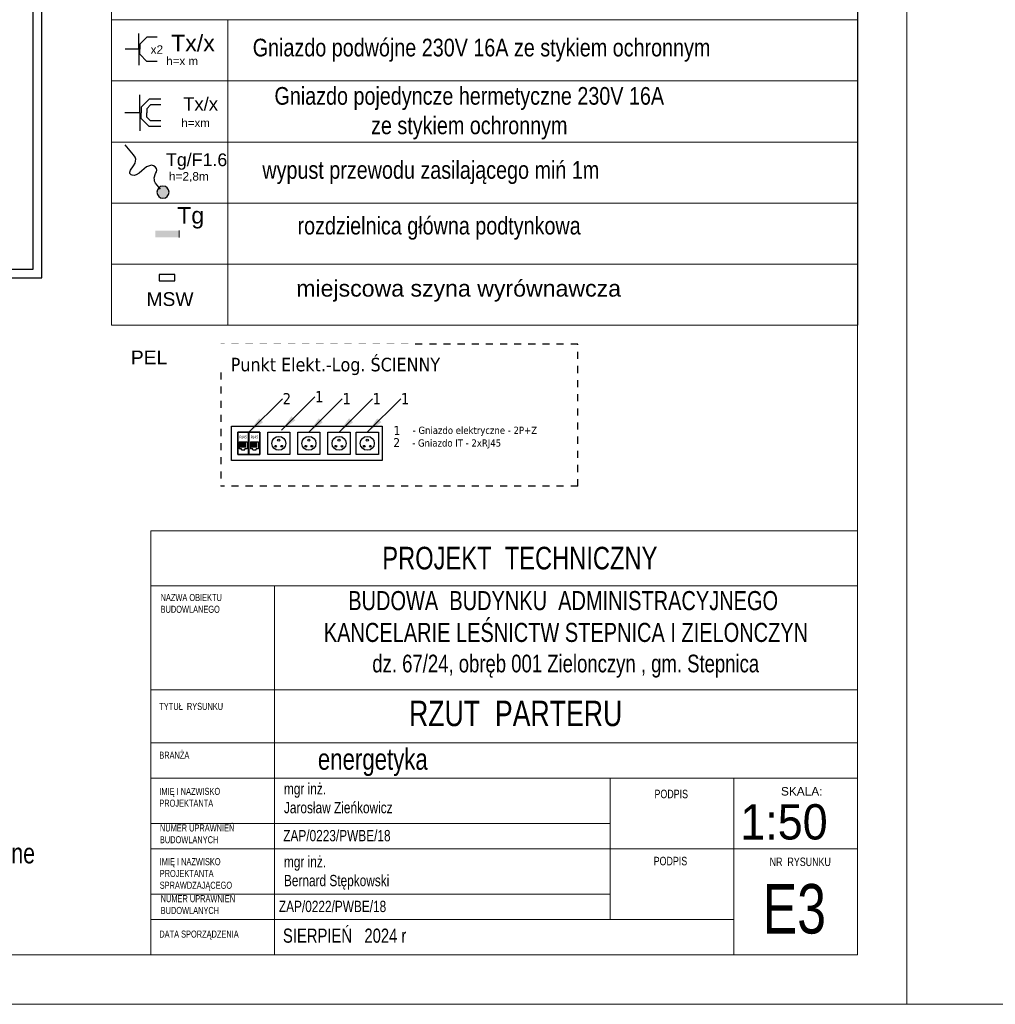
# Model space of a CAD drawing. Header units: inches. Extents: x 65192 to 78842, y -37594 to -36109.
# Tile 50 of 63: x 67715 to 68405, y -37594 to -36897. Entities that reach past the tile are written whole.
import ezdxf
from ezdxf.enums import TextEntityAlignment as Align

# ---------------------------------------------------------------- set-up
doc = ezdxf.new("R2010")
doc.units = ezdxf.units.IN
doc.header["$MEASUREMENT"] = 0
doc.linetypes.add('JIS_02_1.0', pattern=[2, 1, -1])
for name, color, linetype in [('# teletechnika', 102, 'Continuous'), ('---TABELKA -OPISY', 7, 'Continuous'), ('--zest.powiezchni', 7, 'Continuous'), ('E_gniazda', 240, 'Continuous'), ('E_LAMPY', 240, 'Continuous'), ('LIGHT', 6, 'Continuous'), ('p--obrzeże bet.', 252, 'Continuous'), ('podklad', 251, 'Continuous'), ('x_ie_gniazda', 3, 'Continuous')]:
    doc.layers.add(name, color=color, linetype=linetype)
for name, color, linetype, lineweight in [('#_EL_opis', 7, 'Continuous', 20), ('A--tabelka rysunku', 7, 'Continuous', 0), ('E-opisy', 240, 'Continuous', 25), ('gniazdo', 7, 'Continuous', 13), ('IE_opis_tab', 1, 'Continuous', 30), ('instalacja elektryczna', 1, 'Continuous', 20), ('LUXIONA', 140, 'Continuous', 20)]:
    doc.layers.add(name, color=color, linetype=linetype, lineweight=lineweight)
doc.layers.add('AA_KOMINY.W+_Nr_Pióra__152', color=7, linetype='Continuous', lineweight=5, true_color=0x40cfff)
doc.styles.add('1-500', font='arial.ttf', dxfattribs={"width": 0.75, "height": 1.25})
doc.styles.add('Arial', font='arial.ttf', dxfattribs={"width": 0.75})
doc.styles.add('Arial narrow', font='arial.ttf', dxfattribs={"width": 0.75})
doc.styles.add('GENERATED_STYLE_2', font='arial.ttf')
doc.styles.get("Standard").update_dxf_attribs({"font": 'ARIAL.TTF'})
doc.styles.add('STYL-1', font='arial.ttf', dxfattribs={"width": 0.75})
doc.styles.add('tahoma', font='tahoma.ttf')
doc.dimstyles.get("Standard").update_dxf_attribs({"dimtxt": 0.18, "dimasz": 0.18, "dimexe": 0.18, "dimexo": 0.0625, "dimgap": 0.09, "dimtad": 0, "dimtih": 1, "dimtoh": 1, "dimdec": 4, "dimzin": 0, "dimdsep": 46, "dimtxsty": 'Standard', "dimcen": 0.09, "dimadec": 0, "dimazin": 0, "dimtfac": 1, "dimtdec": 4, "dimtofl": 0, "dimtmove": 0, "dimatfit": 3, "dimfxl": 1, "dimtolj": 1, "dimtzin": 0, "dimarcsym": 0})

# ---------------------------------------------------------------- blocks, each defined once
blk = doc.blocks.new('G230')
at = {"layer": 'gniazdo', "lineweight": 30}
blk.add_lwpolyline([(0, 0), (52, 0), (52, -52), (0, -52)], close=True, dxfattribs=at)
at = {"layer": 'gniazdo', "color": 7, "linetype": 'Continuous', "lineweight": 30}
for centre, radius in [((26, -26), 16.5), ((25.9, -18.5), 2.59), ((18.7, -32.8), 2.03), ((33, -32.8), 2.03)]:
    blk.add_circle(centre, radius, dxfattribs=at)
blk = doc.blocks.new('2xRJ45')
at = {"layer": 'gniazdo', "color": 30, "linetype": 'Continuous', "lineweight": 30}
for p, q in [((3.6, -22.7), (3.6, -39)), ((3.6, -22.7), (22.1, -22.7)), ((22.1, -22.7), (22.1, -39)), ((30.3, -22.7), (30.3, -39)), ((30.3, -22.7), (48.8, -22.7)), ((48.8, -22.7), (48.8, -39)), ((9.1, -39), (3.6, -39)), ((9.1, -41.3), (9.1, -39)), ((9.1, -41.3), (16.6, -41.3)), ((16.6, -41.3), (16.6, -39)), ((22.1, -39), (16.6, -39)), ((35.8, -39), (30.3, -39)), ((35.8, -41.3), (35.8, -39)), ((35.8, -41.3), (43.3, -41.3)), ((43.3, -41.3), (43.3, -39)), ((48.8, -39), (43.3, -39))]:
    blk.add_line(p, q, dxfattribs=at)
at = {"layer": 'gniazdo', "color": 5, "lineweight": 30}
for p, q in [((7.3, -35.8), (7.3, -24.8)), ((8.3, -35.8), (8.3, -24.8)), ((9.3, -35.8), (9.3, -24.8)), ((10.3, -35.8), (10.3, -24.8)), ((11.4, -35.8), (11.4, -24.8)), ((12.4, -35.8), (12.4, -24.8)), ((13.4, -35.8), (13.4, -24.8)), ((14.4, -35.8), (14.4, -24.8)), ((15.4, -35.8), (15.4, -24.8)), ((16.4, -35.8), (16.4, -24.8)), ((17.4, -35.8), (17.4, -24.8)), ((18.4, -35.8), (18.4, -24.8)), ((34, -35.8), (34, -24.8)), ((35, -35.8), (35, -24.8)), ((36, -35.8), (36, -24.8)), ((37, -35.8), (37, -24.8)), ((38.1, -35.8), (38.1, -24.8)), ((39.1, -35.8), (39.1, -24.8)), ((40.1, -35.8), (40.1, -24.8)), ((41.1, -35.8), (41.1, -24.8)), ((42.1, -35.8), (42.1, -24.8)), ((43.1, -35.8), (43.1, -24.8)), ((44.1, -35.8), (44.1, -24.8)), ((45.1, -35.8), (45.1, -24.8))]:
    blk.add_line(p, q, dxfattribs=at)
at = {"layer": 'gniazdo', "color": 3, "linetype": 'Continuous', "lineweight": 30}
for points in [[(0, -52), (25.3, -52), (25.3, 0), (0, 0)], [(26.7, -52), (52, -52), (52, 0), (26.7, 0)]]:
    blk.add_lwpolyline(points, close=True, dxfattribs=at)
at = {"layer": 'gniazdo', "lineweight": 30}
blk.add_lwpolyline([(0, 0), (52, 0), (52, -52), (0, -52)], close=True, dxfattribs=at)
at = {"layer": 'gniazdo', "lineweight": 30, "style": 'tahoma'}
for p in [(4.2, -14.2), (30.9, -14.2)]:
    blk.add_text('RJ45', height=6.37, dxfattribs=at).set_placement(p)
blk = doc.blocks.new('SPLINE_10', base_point=(16648.9, -8782.5))
at = {"lineweight": 30, "true_color": 0xf50000}
h = blk.add_hatch(color=1, dxfattribs=at)
h.dxf.hatch_style = 1
h.paths.add_polyline_path([(16574.2, -8575.1, 1), (16553.8, -8575.1, 1)])
at = {"color": 1, "lineweight": 30, "true_color": 0xf50000}
blk.add_circle((16564, -8575.1), 10.2, dxfattribs=at)
at = {"layer": 'AA_KOMINY.W+_Nr_Pióra__152', "color": 1, "lineweight": 30, "true_color": 0xf50000, "flags": 128}
for points in [[(16568.7, -8507.5), (16563.9, -8503.2), (16562.5, -8499.8), (16562.1, -8495.2), (16562.1, -8473.3)], [(16568.6, -8524.7), (16574.3, -8524.7), (16580.1, -8523.8), (16583.2, -8522.5), (16586, -8520), (16586.5, -8518.3), (16586.6, -8515.2), (16585.6, -8513.2), (16582.5, -8511.6), (16574.1, -8509), (16568.7, -8507.5)], [(16553.6, -8542.9), (16550.6, -8541.8), (16548.2, -8540.1), (16547, -8537.4), (16547, -8533.9), (16547.8, -8530.7), (16549.9, -8527.6), (16558.3, -8524.7)], [(16558.3, -8524.7), (16568.6, -8524.7)], [(16564, -8568.5), (16564, -8555.3), (16563, -8551.7), (16561.9, -8549.8), (16559.8, -8547), (16553.6, -8542.9)]]:
    blk.add_lwpolyline(points, dxfattribs=at)
blk = doc.blocks.new('gniazdo-ip')
at = {"layer": 'E_gniazda', "lineweight": 30}
for p, q in [((8098.584, 2764.661), (8098.584, 2764.486)), ((8098.668, 2764.661), (8098.668, 2764.509)), ((8098.914, 2764.661), (8098.914, 2764.509)), ((8098.998, 2764.661), (8098.998, 2764.486)), ((8098.584, 2764.486), (8098.704, 2764.365)), ((8098.668, 2764.509), (8098.727, 2764.45)), ((8098.914, 2764.509), (8098.854, 2764.45)), ((8098.998, 2764.486), (8098.877, 2764.365)), ((8098.791, 2764.348), (8098.521, 2764.348)), ((8098.704, 2764.365), (8098.791, 2764.365)), ((8098.727, 2764.45), (8098.791, 2764.45)), ((8098.854, 2764.45), (8098.791, 2764.45)), ((8098.877, 2764.365), (8098.791, 2764.365)), ((8098.791, 2764.348), (8098.791, 2764.118)), ((8098.791, 2764.348), (8099.061, 2764.348))]:
    blk.add_line(p, q, dxfattribs=at)
at = {"color": 7, "style": 'Arial'}
for tag, p in [('OBWÓD', (8098.758, 2765.219)), ('PRAD', (8098.791, 2764.959))]:
    blk.add_attdef(tag, text='', height=0.188, dxfattribs=at).set_placement(p, align=Align.MIDDLE)
blk.add_attdef('fazy', (8099.331, 2713.791), '', height=0.188, dxfattribs=at)
blk = doc.blocks.new('gn-1f')
at = {"layer": 'E_gniazda', "lineweight": 30}
for p, q in [((5465750.243, 5917242.278), (5465750.243, 5917242.482)), ((5465750.243, 5917242.278), (5465750.003, 5917242.278)), ((5465750.059, 5917242.155), (5465750.167, 5917242.262)), ((5465750.167, 5917242.262), (5465750.243, 5917242.262)), ((5465750.243, 5917242.278), (5465750.483, 5917242.278)), ((5465750.32, 5917242.262), (5465750.243, 5917242.262)), ((5465750.428, 5917242.155), (5465750.32, 5917242.262)), ((5465750.059, 5917242), (5465750.059, 5917242.155)), ((5465750.428, 5917242), (5465750.428, 5917242.155))]:
    blk.add_line(p, q, dxfattribs=at)
at = {"layer": 'E_gniazda', "color": 7, "style": 'Arial'}
blk.add_attdef('fazy', (5465750.613, 5917242.135), '', height=0.125, dxfattribs=at)
for tag, p in [('PRAD', (5465750.237, 5917241.926)), ('OBWÓD', (5465750.207, 5917241.732))]:
    blk.add_attdef(tag, text='', height=0.125, dxfattribs=at).set_placement(p, align=Align.MIDDLE)

msp = doc.modelspace()

# ---------------------------------------------------------------- hatches: boundary and pattern name
at = {"layer": 'instalacja elektryczna', "lineweight": 0}
msp.add_hatch(color=1, dxfattribs=at).paths.add_polyline_path([(67810.48, -37051.35), (67810.48, -37046.6), (67827.48, -37046.6), (67827.48, -37051.35)])
msp.add_hatch(color=1, dxfattribs=at).paths.add_polyline_path([(67810.48, -37051.35), (67810.48, -37046.6), (67827.48, -37046.6), (67827.48, -37051.35)])

# ---------------------------------------------------------------- linework, layer by layer
at = {"layer": '# teletechnika', "color": 5, "linetype": 'JIS_02_1.0', "ltscale": 5}
for p, q in [((68109.4, -37126.9), (67856.83, -37126.9)), ((67856.83, -37126.9), (67856.83, -37227.33)), ((68109.4, -37227.33), (68109.4, -37126.9)), ((68109.4, -37227.33), (67856.83, -37227.33))]:
    msp.add_line(p, q, dxfattribs=at)
at = {"layer": 'A--tabelka rysunku', "linetype": 'Continuous'}
for p, q in [((68307.3, -37258.85), (67807.3, -37258.85)), ((68307.3, -37297.92), (67807.3, -37297.92)), ((67894.8, -37297.92), (67894.8, -37558.85)), ((68307.3, -37371.35), (67807.3, -37371.35)), ((68307.3, -37371.35), (67807.3, -37371.35)), ((68307.3, -37408.85), (67807.3, -37408.85)), ((68307.3, -37433.85), (67807.3, -37433.85)), ((68132.3, -37533.85), (68132.3, -37433.85)), ((68219.8, -37558.85), (68219.8, -37433.85)), ((68132.3, -37465.85), (67807.3, -37465.85)), ((68219.8, -37483.85), (67807.3, -37483.85)), ((68219.8, -37483.85), (68307.3, -37483.85)), ((68132.3, -37515.85), (67807.3, -37515.85)), ((68219.8, -37533.85), (67807.3, -37533.85))]:
    msp.add_line(p, q, dxfattribs=at)
for points in [[(66242.3, -37593.85), (68342.3, -37593.85), (68342.3, -36108.85), (66242.3, -36108.85)], [(66242.3, -37593.85), (68342.3, -37593.85), (68342.3, -36108.85), (66242.3, -36108.85)], [(68342.3, -37593.85), (70442.3, -37593.85), (70442.3, -36108.85), (68342.3, -36108.85)], [(68342.3, -37593.85), (70442.3, -37593.85), (70442.3, -36108.85), (68342.3, -36108.85)], [(66367.3, -37558.85), (68307.3, -37558.85), (68307.3, -36143.85), (66367.3, -36143.85)], [(67807.3, -37558.85), (68307.3, -37558.85), (68307.3, -37258.85), (67807.3, -37258.85)]]:
    msp.add_lwpolyline(points, close=True, dxfattribs=at)
at = {"layer": 'gniazdo', "color": 7, "lineweight": 30}
msp.add_lwpolyline([(67864.49, -37184.98), (67971.03, -37184.98), (67971.03, -37209.13), (67864.49, -37209.13)], close=True, dxfattribs=at)
at = {"layer": 'instalacja elektryczna', "lineweight": 0}
msp.add_line((67827.48, -37046.6), (67827.48, -37051.35), dxfattribs=at)
msp.add_line((67827.48, -37046.6), (67827.48, -37051.35), dxfattribs=at)
at = {"layer": 'LUXIONA', "color": 7}
for p, q in [((68307.52, -37113.52), (68307.3, -36187.05)), ((67779.48, -36810.99), (67779.48, -36940.68)), ((68307.52, -36897.52), (67779.48, -36897.52)), ((67861.79, -36940.59), (67861.79, -36897.39)), ((68307.52, -36940.72), (67779.48, -36940.72)), ((67779.48, -36983.92), (67779.48, -36940.72)), ((67861.79, -36983.79), (67861.79, -36940.59)), ((68307.52, -36983.92), (67779.48, -36983.92)), ((67779.48, -37027.12), (67779.48, -36983.92)), ((67861.79, -37026.99), (67861.79, -36983.79)), ((68307.52, -37027.12), (67779.48, -37027.12)), ((67779.48, -37070.32), (67779.48, -37027.12)), ((67861.79, -37070.19), (67861.79, -37026.99)), ((68307.52, -37070.32), (67779.48, -37070.32)), ((68307.52, -37070.32), (67781.21, -37070.32)), ((68307.52, -37113.52), (67779.48, -37113.52))]:
    msp.add_line(p, q, dxfattribs=at)
at = {"layer": 'p--obrzeże bet.', "linetype": 'Continuous', "ltscale": 35}
for points in [[(67270.74, -37079.95), (67730.14, -37079.95), (67730.14, -36283.55), (66418.14, -36283.55), (66418.14, -37079.95), (66877.54, -37079.95)], [(67264.74, -37073.95), (67724.14, -37073.95), (67724.14, -36289.55), (66424.14, -36289.55), (66424.14, -37073.95), (66883.54, -37073.95)]]:
    msp.add_lwpolyline(points, dxfattribs=at)
at = {"layer": 'x_ie_gniazda', "color": 1, "lineweight": 30}
msp.add_lwpolyline([(67824.34, -37077.68), (67813.22, -37077.68), (67813.22, -37082.22), (67824.34, -37082.22)], close=True, dxfattribs=at)

# ---------------------------------------------------------------- block references
at = {"layer": 'E_gniazda'}
ref = msp.add_blockref('gn-1f', (277438530.5, -256243960.96), dxfattribs=dict(at, xscale=46.875, yscale=46.875, zscale=46.875, rotation=89.99999999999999))
ref.add_attrib('OBWÓD', 'Tx/x', dxfattribs={"layer": '0', "color": 7, "height": 11.719, "style": 'Arial'}).set_placement((67852.58, -36919.76), align=Align.RIGHT)
ref.add_attrib('PRAD', 'h=x m', dxfattribs={"layer": '0', "color": 7, "height": 5.859, "style": 'Arial'}).set_placement((67829.46, -36926.46), align=Align.MIDDLE)
ref = msp.add_blockref('gniazdo-ip', (-61779.17, -416594.11), dxfattribs=dict(at, xscale=-46.875, yscale=46.875, zscale=46.875, rotation=270))
ref.add_attrib('PRAD', 'h=xm', dxfattribs={"layer": '0', "color": 7, "height": 5.859, "style": 'Arial'}).set_placement((67839, -36970.2), align=Align.MIDDLE)
ref.add_attrib('OBWÓD', 'Tx/x', dxfattribs={"layer": '0', "color": 7, "height": 9.375, "style": 'Arial'}).set_placement((67854.88, -36961.7), align=Align.RIGHT)
at = {"layer": 'E_LAMPY', "linetype": 'Continuous', "xscale": -0.4200000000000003, "yscale": 0.4200000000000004, "zscale": 0.4200000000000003, "rotation": 39.62132203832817}
msp.add_blockref('SPLINE_10', (67844, -37109.25), dxfattribs=at)
at = {"layer": 'gniazdo', "color": 7, "lineweight": 30, "xscale": 0.3, "yscale": 0.3, "zscale": 0.3}
for name, p in [('2xRJ45', (67868.76, -37189.25)), ('G230', (67890.06, -37189.25)), ('G230', (67911.36, -37189.25)), ('G230', (67932.66, -37189.25)), ('G230', (67952.69, -37189.25))]:
    msp.add_blockref(name, p, dxfattribs=at)

# ---------------------------------------------------------------- texts
at = {"layer": '#_EL_opis', "style": 'tahoma'}
for s, height, p in [('Punkt Elekt.-Log. ŚCIENNY', 9.5551, (67863.86, -37146.11)), ('- Gniazdo elektryczne - 2P+Z ', 5.0961, (67992.59, -37190.38)), ('- Gniazdo IT - 2xRJ45', 5.0961, (67992.25, -37199.35))]:
    msp.add_text(s, height=height, dxfattribs=at).set_placement(p)
at = {"layer": '#_EL_opis', "linetype": 'ByBlock', "attachment_point": 4, "style": 'tahoma'}
for s, insert, char_height in [('2', (67900.52, -37165.48), 7.96), ('1', (67923.5, -37164.06), 7.96), ('1', (67942.91, -37165.48), 7.96), ('1', (67964.21, -37165.48), 7.96), ('1', (67984.24, -37165.48), 7.96), ('1', (67979.04, -37187.97), 6.37), ('2', (67978.87, -37196.54), 6.37)]:
    msp.add_mtext(s, dxfattribs=dict(at, insert=insert, char_height=char_height))
at = {"layer": '---TABELKA -OPISY', "ltscale": 35, "attachment_point": 2, "style": 'Arial narrow'}
for s, insert, char_height, width in [('{\\fArial|b0|i0|c238|p34;PROJEKT  TECHNICZNY}', (68068.4, -37270.24), 16, 447.7894), ('energetyka', (67964.38, -37412.93), 15, 627.9822)]:
    msp.add_mtext(s, dxfattribs=dict(at, insert=insert, char_height=char_height, width=width))
at = {"layer": '---TABELKA -OPISY', "char_height": 8, "width": 277.1764, "attachment_point": 1}
for s, insert in [('{\\W0.75;mgr inż.\\PJarosław Zieńkowicz}', (67901.51, -37437.38)), ('{\\W0.75;mgr inż.\\PBernard Stępkowski}', (67901.51, -37488.97))]:
    msp.add_mtext(s, dxfattribs=dict(at, insert=insert))
at = {"layer": '---TABELKA -OPISY', "char_height": 8, "attachment_point": 1, "style": 'Arial narrow'}
for s, insert, width in [('\\PZAP/0223/PWBE/18', (67901.01, -37457.21), 277.1764), ('{\\fArial|b0|i0|c238|p34;ZAP/0222/PWBE/18}', (67897.92, -37520.61), 219.8918)]:
    msp.add_mtext(s, dxfattribs=dict(at, insert=insert, width=width))
at = {"layer": '--zest.powiezchni', "width": 0.8}
msp.add_text('wypust przewodu zasilającego miń 1m', height=12.5, dxfattribs=at).set_placement((67886.23, -37003.66), align=Align.MIDDLE_LEFT)
at = {"layer": '--zest.powiezchni', "char_height": 12.5, "attachment_point": 5}
for s, insert, width in [('{\\W0.8;Gniazdo podwójne 230V 16A ze stykiem ochronnym}', (68041.31, -36918.99), 359.0496), ('{\\W0.8;Gniazdo pojedyncze hermetyczne 230V 16A \\Pze stykiem ochronnym}', (68032.62, -36963.59), 509.2817), ('\\W0.8;rozdzielnica główna podtynkowa', (68011.27, -37044.96), 239.3664)]:
    msp.add_mtext(s, dxfattribs=dict(at, insert=insert, width=width))
at = {"layer": 'A--tabelka rysunku', "style": 'Arial narrow'}
msp.add_text('SKALA:', height=6, dxfattribs=at).set_placement((68253.16, -37440.19), align=Align.TOP_LEFT)
at = {"layer": 'A--tabelka rysunku', "style": 'Arial narrow', "width": 0.908571}
msp.add_text('1:50', height=25, dxfattribs=at).set_placement((68224.42, -37452.29), align=Align.TOP_LEFT)
at = {"layer": 'A--tabelka rysunku'}
for s, insert, char_height, width, attachment_point, style in [('{\\H0.75x;BUDOWA  BUDYNKU  ADMINISTRACYJNEGO\\P KANCELARIE LEŚNICTW STEPNICA I ZIELONCZYN\\P\\H0.9259x; dz. 67/24, obręb 001 Zielonczyn , gm. Stepnica}', (68099.05, -37301.54), 18, 597.2916, 2, '1-500'), ('NAZWA OBIEKTU\\PBUDOWLANEGO', (67814.22, -37303.59), 5, 277.1764, 1, 'Arial narrow'), ('TYTUŁ  RYSUNKU', (67813.32, -37380.62), 5, 277.1764, 1, 'Arial narrow'), ('BRANŻA', (67813.32, -37415.13), 5, 277.1764, 1, 'Arial narrow'), ('IMIĘ I NAZWISKO \\PPROJEKTANTA', (67813.32, -37440.74), 5, 277.1764, 1, 'Arial narrow'), ('PODPIS ', (68163.65, -37442.07), 6, 277.1764, 1, 'Arial narrow'), ('NUMER UPRAWNIEŃ \\PBUDOWLANYCH', (67813.76, -37466.6), 5, 277.1764, 1, 'Arial narrow'), ('IMIĘ I NAZWISKO \\PPROJEKTANTA\\PSPRAWDZAJĄCEGO', (67813.6, -37490.47), 5, 277.1764, 1, 'Arial narrow'), ('PODPIS  ', (68163.08, -37489.53), 6, 277.1764, 1, 'Arial narrow'), ('NR  RYSUNKU', (68245.15, -37490.06), 6, 72.1461, 1, 'Arial narrow'), ('E3', (68240.17, -37508.79), 35, 65.0967, 1, 'Arial narrow'), ('NUMER UPRAWNIEŃ \\PBUDOWLANYCH', (67814.28, -37516.62), 5, 277.1764, 1, 'Arial narrow'), ('SIERPIEŃ   2024 r', (67900.8, -37540.28), 10, 277.1764, 1, 'Arial narrow'), ('DATA SPORZĄDZENIA', (67813.32, -37541.68), 5, 277.1764, 1, 'Arial narrow')]:
    msp.add_mtext(s, dxfattribs=dict(at, insert=insert, char_height=char_height, width=width, attachment_point=attachment_point, style=style))
at = {"layer": 'A--tabelka rysunku', "ltscale": 35, "insert": (68065.44, -37379.09), "char_height": 18, "width": 589.3762, "attachment_point": 2, "style": 'STYL-1'}
msp.add_mtext('RZUT  PARTERU  ', dxfattribs=at)
at = {"layer": 'E-opisy', "linetype": 'Continuous', "attachment_point": 1, "rotation": 359.76726, "style": 'GENERATED_STYLE_2'}
for s, insert, char_height in [('x2', (67807.16, -36915.49), 5.991), ('Tg/F1.6', (67818.08, -36991.82), 9), ('h=2,8m', (67820.15, -37005.12), 6)]:
    msp.add_mtext(s, dxfattribs=dict(at, insert=insert, char_height=char_height))
at = {"layer": 'LIGHT', "color": 7, "lineweight": 25, "insert": (67835.54, -37037.56), "char_height": 11.7, "width": 359.0496, "attachment_point": 5}
msp.add_mtext('{\\fArial|b0|i0|c238|p32;Tg}', dxfattribs=at)
at = {"layer": 'podklad', "color": 7, "insert": (67248.12, -37333.83), "char_height": 14.4, "width": 595.6715, "attachment_point": 1, "rotation": 359.76726, "style": 'GENERATED_STYLE_2'}
msp.add_mtext('{\\W0.75;\\PUwaga \\PJako Oprawy oświetlenia podstawowego zaproponowano oprawy\\P firmy LUXIONA - lub równoważne\\PJako Oprawy oświetlenia awaryjnego\\P zaproponowano oprawy firmy AWEX - lub równoważne\\P\\pxsm1,;Osprzęt instalacyjny firmy HAGER linia LuminaSOUL - lub równoważne}', dxfattribs=at)

# ---------------------------------------------------------------- leaders
at = {"layer": '#_EL_opis', "color": 7, "linetype": 'Continuous'}
for points in [[(67876.77, -37189.25), (67900.4, -37165.48)], [(67899.75, -37187.84), (67923.38, -37164.06)], [(67919.16, -37189.25), (67942.79, -37165.48)], [(67940.46, -37189.25), (67964.09, -37165.48)], [(67960.49, -37189.25), (67984.12, -37165.48)]]:
    msp.add_leader(points, dimstyle='Standard', override={"dimtxt": 500, "dimasz": 12, "dimlfac": 1000, "dimrnd": 100, "dimzin": 8, "dimcen": 9, "dimclrd": 6, "dimatfit": 3}, dxfattribs=at)

# ---------------------------------------------------------------- next in the draw order: texts
at = {"layer": 'IE_opis_tab', "color": 7, "lineweight": 25, "width": 359.0496, "attachment_point": 5, "bg_fill": 2}
for s, insert, char_height in [('{\\fArial|b0|i0|c0|p32;miejscowa szyna wyrównawcza}', (68025.09, -37089.19), 11.7), ('{\\fArial|b0|i0|c0|p32;PEL}', (67806.07, -37136.3), 9.75)]:
    msp.add_mtext(s, dxfattribs=dict(at, insert=insert, char_height=char_height))

# ---------------------------------------------------------------- next in the draw order: texts
at = {"layer": 'IE_opis_tab', "color": 7, "lineweight": 25, "insert": (67820.9, -37095.09), "char_height": 9.75, "width": 359.0496, "attachment_point": 5, "bg_fill": 2}
msp.add_mtext('{\\fArial|b0|i0|c0|p32;MSW}', dxfattribs=at)

# ---------------------------------------------------------------- next in the draw order: linework, layer by layer
at = {"layer": 'LUXIONA', "color": 7}
for p, q in [((67779.48, -37113.52), (67779.48, -37070.32)), ((67861.79, -37113.39), (67861.79, -37070.19))]:
    msp.add_line(p, q, dxfattribs=at)

doc.saveas('drawing.dxf')
